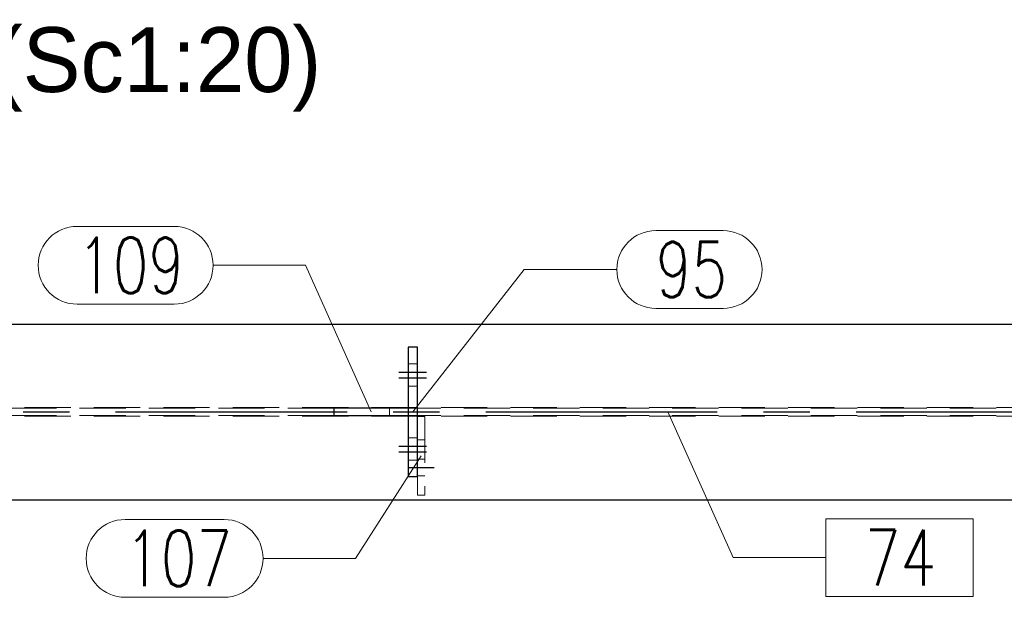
# Model space of a CAD drawing. Header units: millimetres. Extents: x 3536 to 4290, y 11030 to 11491.
# Tile 70 of 102: x 3860 to 3913, y 11215 to 11246. Entities that reach past the tile are written whole.
import ezdxf

# ---------------------------------------------------------------- set-up
doc = ezdxf.new("R2010")
doc.units = ezdxf.units.MM
doc.header["$LTSCALE"] = 10
doc.linetypes.add('HIDDEN', pattern=[0.375, 0.25, -0.125])
doc.linetypes.add('MITTE', pattern=[2, 1.25, -0.25, 0.25, -0.25])
for name, color, linetype, lineweight in [('PS_Hidden', 2, 'HIDDEN', 9), ('PS_Pos', 1, 'Continuous', 15), ('PS_SOLID', 7, 'Continuous', 30)]:
    doc.layers.add(name, color=color, linetype=linetype, lineweight=lineweight)
doc.layers.add('PS_MID', color=5, linetype='MITTE')
doc.layers.add('PS_SHAPE', color=3, linetype='Continuous')
doc.styles.add('simplex', font='simplex.shx', dxfattribs={"width": 0.75})

# ---------------------------------------------------------------- blocks, each defined once
blk = doc.blocks.new('*X679')
at = {"color": 0}
for s, p in [('RG.74.4 Widok z przodu (Sc1:20)', (3806.372, 11242.019)), ('RYGIEL GŁÓWNY (1 x)', (3806.372, 11237.644))]:
    blk.add_text(s, height=3.5, dxfattribs=at).set_placement(p)
blk = doc.blocks.new('*X703')
at = {"layer": 'PS_Hidden', "color": 2, "linetype": 'HIDDEN'}
for p, q in [((3881.036, 11227.339), (3881.536, 11227.339)), ((3881.036, 11226.139), (3881.536, 11226.139)), ((3807.815, 11224.974), (3941.651, 11224.974)), ((3877.036, 11224.939), (3813.772, 11224.939)), ((3880.036, 11224.939), (3880.036, 11224.539)), ((3931.551, 11224.939), (3881.036, 11224.939)), ((3807.815, 11224.504), (3941.651, 11224.504)), ((3877.036, 11224.539), (3813.772, 11224.539)), ((3931.551, 11224.539), (3881.036, 11224.539)), ((3881.936, 11224.489), (3881.536, 11224.489)), ((3881.936, 11224.489), (3881.936, 11220.239)), ((3881.036, 11223.339), (3881.536, 11223.339)), ((3881.536, 11223.239), (3881.936, 11223.239)), ((3881.036, 11222.139), (3881.536, 11222.139)), ((3881.936, 11222.189), (3881.536, 11222.189)), ((3881.936, 11221.289), (3881.536, 11221.289)), ((3881.536, 11221.239), (3881.536, 11220.239)), ((3881.936, 11220.239), (3881.536, 11220.239))]:
    blk.add_line(p, q, dxfattribs=at)
at = {"layer": 'PS_MID', "color": 5, "linetype": 'MITTE'}
for p, q in [((3880.536, 11226.889), (3882.036, 11226.889)), ((3880.536, 11226.889), (3882.036, 11226.889)), ((3880.536, 11226.589), (3882.036, 11226.589)), ((3880.536, 11226.589), (3882.036, 11226.589)), ((3805.238, 11224.739), (3941.651, 11224.739)), ((3880.536, 11222.889), (3882.036, 11222.889)), ((3880.536, 11222.889), (3882.036, 11222.889)), ((3880.536, 11222.589), (3882.036, 11222.589)), ((3880.536, 11222.589), (3882.036, 11222.589)), ((3881.036, 11221.739), (3882.436, 11221.739))]:
    blk.add_line(p, q, dxfattribs=at)
at = {"layer": 'PS_SOLID', "color": 7, "linetype": 'Continuous'}
for p, q in [((3807.738, 11229.489), (3941.651, 11229.489)), ((3881.036, 11228.239), (3881.036, 11221.239)), ((3881.536, 11228.239), (3881.036, 11228.239)), ((3881.536, 11221.239), (3881.536, 11228.239)), ((3877.036, 11224.539), (3877.036, 11224.939)), ((3881.036, 11224.939), (3877.036, 11224.939)), ((3877.036, 11224.539), (3881.036, 11224.539)), ((3881.536, 11221.239), (3881.036, 11221.239)), ((3807.738, 11219.989), (3941.651, 11219.989))]:
    blk.add_line(p, q, dxfattribs=at)
blk = doc.blocks.new('*X707')
at = {"color": 1}
for p, q in [((3881.736, 11222.364), (3878.201, 11216.829)), ((3865.744, 11218.929), (3871.101, 11218.929)), ((3873.201, 11216.829), (3878.201, 11216.829)), ((3865.744, 11214.729), (3871.101, 11214.729))]:
    blk.add_line(p, q, dxfattribs=at)
for centre, start, end in [((3865.744, 11216.829), 90, 270), ((3871.101, 11216.829), 270, 90)]:
    blk.add_arc(centre, 2.1, start, end, dxfattribs=at)
at = {"color": 2, "style": 'simplex', "width": 0.75}
blk.add_text('107', height=3, dxfattribs=at).set_placement((3865.744, 11215.329))
blk = doc.blocks.new('*X708')
at = {"color": 1}
for p, q in [((3894.414, 11234.533), (3898.057, 11234.533)), ((3881.286, 11224.739), (3887.314, 11232.433)), ((3887.314, 11232.433), (3892.314, 11232.433)), ((3894.414, 11230.333), (3898.057, 11230.333))]:
    blk.add_line(p, q, dxfattribs=at)
for centre, start, end in [((3894.414, 11232.433), 90, 270), ((3898.057, 11232.433), 270, 90)]:
    blk.add_arc(centre, 2.1, start, end, dxfattribs=at)
at = {"color": 2, "style": 'simplex', "width": 0.75}
blk.add_text('95', height=3, dxfattribs=at).set_placement((3894.414, 11230.933))
blk = doc.blocks.new('*X709')
at = {"color": 1}
for p, q in [((3863.151, 11234.76), (3868.401, 11234.76)), ((3870.501, 11232.66), (3875.501, 11232.66)), ((3879.036, 11224.739), (3875.501, 11232.66)), ((3863.151, 11230.56), (3868.401, 11230.56))]:
    blk.add_line(p, q, dxfattribs=at)
for centre, start, end in [((3863.151, 11232.66), 90, 270), ((3868.401, 11232.66), 270, 90)]:
    blk.add_arc(centre, 2.1, start, end, dxfattribs=at)
at = {"color": 2, "style": 'simplex', "width": 0.75}
blk.add_text('109', height=3, dxfattribs=at).set_placement((3863.151, 11231.16))
blk = doc.blocks.new('*X711')
at = {"color": 1}
for p, q in [((3895.069, 11224.739), (3898.605, 11216.873)), ((3911.555, 11218.973), (3903.605, 11218.973)), ((3903.605, 11218.973), (3903.605, 11214.773)), ((3911.555, 11214.773), (3911.555, 11218.973)), ((3898.605, 11216.873), (3903.605, 11216.873)), ((3903.605, 11214.773), (3911.555, 11214.773))]:
    blk.add_line(p, q, dxfattribs=at)
at = {"color": 30, "style": 'simplex', "width": 0.75}
blk.add_text('74', height=3, dxfattribs=at).set_placement((3905.705, 11215.373))

msp = doc.modelspace()

# ---------------------------------------------------------------- block references
msp.add_blockref('*X679', (0, 0))
at = {"layer": 'PS_Pos'}
for name in ['*X709', '*X708', '*X711', '*X707']:
    msp.add_blockref(name, (0, 0), dxfattribs=at)
at = {"layer": 'PS_SHAPE'}
msp.add_blockref('*X703', (0, 0), dxfattribs=at)

doc.saveas('drawing.dxf')
